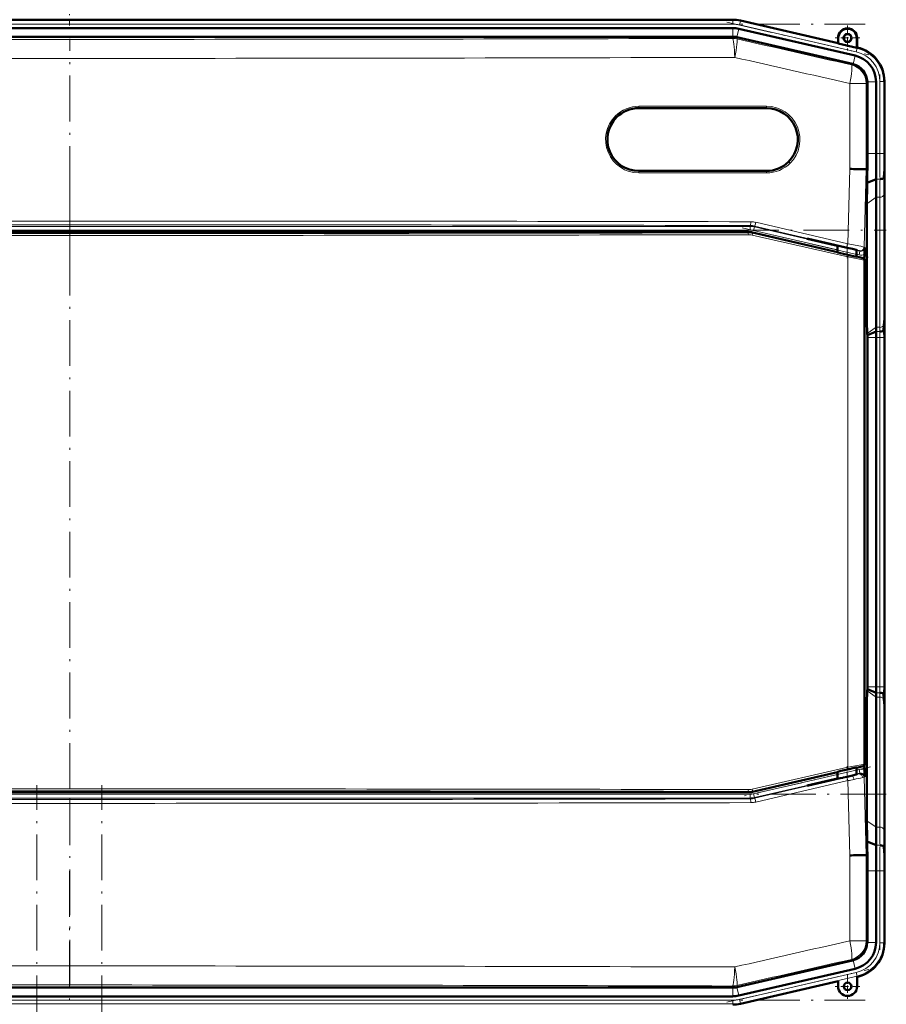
# Model space of a CAD drawing. Extents: x -1976 to 2357, y -1856 to 698.
# Tile 5 of 60: x -1468 to -1241, y 185 to 443. Entities that reach past the tile are written whole.
import ezdxf

# ---------------------------------------------------------------- set-up
doc = ezdxf.new("R2010")
doc.units = 0
doc.linetypes.add('DASHDOT', pattern=[18.5, 12, -3, 0.5, -3])

msp = doc.modelspace()

# ---------------------------------------------------------------- linework, layer by layer
at = {"color": 7, "linetype": 'DASHDOT', "lineweight": 18, "ltscale": 0.448531}
msp.add_line((-1455.19, 459.81), (-1455.19, 441.87), dxfattribs=at)
at = {"color": 7, "linetype": 'DASHDOT', "lineweight": 18}
for p, q in [((-1663.92, 442.18), (-1246.25, 442.18)), ((-1282.56, 442.74), (-1245.3, 434.14)), ((-1455.09, 379.68), (-1455.09, 438.36)), ((-1242.42, 429), (-1242.42, 406.37)), ((-1455.08, 401.5), (-1455.08, 226.75)), ((-1669.45, 388.13), (-1240.73, 388.13)), ((-1278.58, 388.73), (-1244.87, 380.95)), ((-1242.42, 369.15), (-1242.42, 259.09)), ((-1455.09, 189.87), (-1455.09, 248.55)), ((-1244.87, 247.29), (-1278.58, 239.5)), ((-1463.69, -448.46), (-1463.69, 242.44)), ((-1446.69, -448.46), (-1446.69, 242.44)), ((-1240.73, 240.1), (-1669.45, 240.1)), ((-1455.19, 219.94), (-1455.19, -200.96)), ((-1242.42, 221.86), (-1242.42, 199.23)), ((-1282.56, 185.49), (-1245.3, 194.09)), ((-1663.92, 186.05), (-1246.25, 186.05))]:
    msp.add_line(p, q, dxfattribs=at)
at = {"color": 7, "lineweight": 50}
for p, q in [((-1281.06, 443.37), (-1629.12, 443.37)), ((-1278.98, 443.13), (-1253.4, 437.23)), ((-1278.98, 443.13), (-1253.4, 437.23)), ((-1296.05, 441.18), (-1608.85, 441.18)), ((-1296.05, 441.18), (-1281.06, 441.18)), ((-1279.47, 441), (-1248.9, 433.94)), ((-1629.09, 438.89), (-1281.08, 438.89)), ((-1281.08, 438.89), (-1281.06, 438.89)), ((-1249.58, 431.75), (-1279.96, 438.77)), ((-1253.4, 437.23), (-1253.4, 438.57)), ((-1253.33, 437.14), (-1253.4, 437.23)), ((-1253.33, 437.14), (-1253.33, 438.57)), ((-1253.33, 437.14), (-1248.47, 436.02)), ((-1248.47, 438.57), (-1248.47, 436.02)), ((-1248.4, 438.57), (-1248.4, 436.07)), ((-1248.47, 436.02), (-1248.4, 436.07)), ((-1248.4, 436.07), (-1248.21, 436.03)), ((-1245.71, 426.88), (-1245.71, 427.06)), ((-1245.71, 426.88), (-1245.71, 408.26)), ((-1243.42, 427.06), (-1243.42, 408.26)), ((-1241.24, 427.26), (-1241.24, 408.26)), ((-1241.24, 427.06), (-1241.24, 408.26)), ((-1305.71, 420.16), (-1272.21, 420.16)), ((-1272.21, 403.66), (-1305.71, 403.66)), ((-1246.38, 404.13), (-1246.03, 404.12)), ((-1245.7, 404.12), (-1246.03, 404.12)), ((-1241.21, 404.12), (-1241.38, 401.93)), ((-1243.38, 401.53), (-1245.76, 400.54)), ((-1241.24, 401.19), (-1241.24, 367.05)), ((-1241.24, 401.19), (-1241.24, 367.05)), ((-1243.42, 396.77), (-1243.42, 362.63)), ((-1245.81, 364.12), (-1245.81, 395.08)), ((-1276.98, 387.65), (-1633.19, 387.65)), ((-1275.85, 387.52), (-1253.53, 382.37)), ((-1254.29, 384.19), (-1261.54, 385.87)), ((-1261.15, 385.87), (-1261.54, 385.87)), ((-1261.15, 385.87), (-1254.29, 384.28)), ((-1254.29, 384.28), (-1252.87, 383.95)), ((-1254.29, 384.19), (-1254.29, 384.28)), ((-1253.53, 384.02), (-1254.29, 384.19)), ((-1253.53, 384.11), (-1253.53, 382.29)), ((-1252.87, 383.95), (-1252.17, 383.79)), ((-1252.17, 383.79), (-1252.02, 383.76)), ((-1252.02, 383.76), (-1251.04, 383.53)), ((-1248.54, 382.92), (-1248.54, 381.14)), ((-1248.54, 381.21), (-1248.43, 381.19)), ((-1248.43, 381.19), (-1247.85, 381.04)), ((-1247.85, 381.04), (-1246.83, 380.8)), ((-1246.46, 381.85), (-1246.5, 380.53)), ((-1246.45, 380.32), (-1246.45, 247.93)), ((-1246.45, 364.13), (-1245.81, 364.12)), ((-1245.72, 361), (-1245.81, 364.12)), ((-1241.26, 364.12), (-1241.43, 361.93)), ((-1245.71, 360.58), (-1245.72, 361)), ((-1243.43, 361.53), (-1245.71, 360.58)), ((-1245.71, 359.97), (-1245.71, 360.58)), ((-1245.71, 268.26), (-1245.71, 359.97)), ((-1243.42, 359.97), (-1243.42, 268.26)), ((-1241.24, 359.97), (-1241.24, 268.26)), ((-1241.24, 359.97), (-1241.24, 268.26)), ((-1245.72, 267.23), (-1245.81, 264.11)), ((-1245.71, 267.65), (-1245.72, 267.23)), ((-1245.71, 268.26), (-1245.71, 267.65)), ((-1243.43, 266.71), (-1245.71, 267.65)), ((-1241.26, 264.12), (-1241.43, 266.31)), ((-1246.45, 264.1), (-1245.81, 264.11)), ((-1245.81, 264.11), (-1245.81, 233.15)), ((-1243.42, 231.47), (-1243.42, 265.61)), ((-1241.24, 227.05), (-1241.24, 261.19)), ((-1241.24, 227.05), (-1241.24, 261.19)), ((-1253.53, 245.88), (-1275.85, 240.73)), ((-1253.53, 245.96), (-1253.53, 244.13)), ((-1248.54, 245.31), (-1248.54, 247.11)), ((-1248.43, 247.06), (-1248.54, 247.04)), ((-1247.85, 247.21), (-1248.43, 247.06)), ((-1246.83, 247.45), (-1247.85, 247.21)), ((-1246.46, 246.38), (-1246.5, 247.71)), ((-1254.29, 244.04), (-1261.54, 242.37)), ((-1261.15, 242.37), (-1254.29, 243.95)), ((-1254.29, 243.95), (-1252.87, 244.28)), ((-1253.53, 244.22), (-1254.29, 244.04)), ((-1254.29, 244.04), (-1254.29, 243.95)), ((-1252.87, 244.28), (-1252.17, 244.44)), ((-1252.17, 244.44), (-1252.02, 244.47)), ((-1252.02, 244.47), (-1251.04, 244.7)), ((-1633.19, 240.6), (-1276.98, 240.6)), ((-1261.15, 242.37), (-1261.54, 242.37)), ((-1243.38, 226.71), (-1245.76, 227.69)), ((-1245.76, 227.69), (-1245.73, 225.93)), ((-1245.73, 225.93), (-1245.7, 224.11)), ((-1241.21, 224.12), (-1241.38, 226.31)), ((-1246.03, 224.11), (-1246.38, 224.1)), ((-1245.7, 224.11), (-1246.03, 224.11)), ((-1245.71, 201.35), (-1245.71, 219.97)), ((-1243.42, 201.17), (-1243.42, 219.97)), ((-1241.24, 200.97), (-1241.24, 219.97)), ((-1241.24, 201.17), (-1241.24, 219.97)), ((-1245.71, 201.35), (-1245.71, 201.17)), ((-1249.58, 196.48), (-1279.96, 189.47)), ((-1279.47, 187.23), (-1248.9, 194.29)), ((-1248.4, 192.16), (-1248.21, 192.21)), ((-1248.4, 189.66), (-1248.4, 192.16)), ((-1629.09, 189.34), (-1281.08, 189.34)), ((-1281.08, 189.34), (-1281.06, 189.34)), ((-1278.98, 185.1), (-1253.4, 191.01)), ((-1253.4, 191.01), (-1253.4, 189.66)), ((-1296.05, 187.05), (-1608.85, 187.05)), ((-1296.05, 187.05), (-1281.06, 187.05))]:
    msp.add_line(p, q, dxfattribs=at)
at = {"color": 7, "lineweight": 18}
for p, q in [((-1629.12, 443.18), (-1281.06, 443.18)), ((-1629.12, 442.18), (-1281.06, 442.18)), ((-1281.06, 443.18), (-1281.06, 443.37)), ((-1281.06, 443.18), (-1281.06, 442.18)), ((-1279.02, 442.95), (-1279.24, 441.98)), ((-1279.24, 441.98), (-1248.62, 434.91)), ((-1279.02, 442.95), (-1278.98, 443.13)), ((-1279.02, 442.95), (-1248.39, 435.88)), ((-1281.06, 438.89), (-1281.06, 441.18)), ((-1279.98, 438.77), (-1279.47, 441)), ((-1281.13, 438.47), (-1281.08, 438.89)), ((-1279.96, 438.77), (-1280.01, 438.34)), ((-1253.33, 438.57), (-1253.4, 438.57)), ((-1248.47, 438.57), (-1248.4, 438.57)), ((-1248.39, 435.88), (-1248.62, 434.91)), ((-1248.39, 435.88), (-1248.21, 436.03)), ((-1249.91, 431.5), (-1249.58, 431.75)), ((-1249.41, 431.71), (-1248.9, 433.94)), ((-1250.33, 404.19), (-1250.33, 426.63)), ((-1246.03, 426.63), (-1250.33, 426.63)), ((-1245.71, 426.88), (-1246.03, 426.63)), ((-1246.03, 426.63), (-1246.03, 404.12)), ((-1245.71, 427.06), (-1243.42, 427.06)), ((-1242.42, 427.12), (-1242.42, 408.26)), ((-1242.42, 427.12), (-1241.42, 427.12)), ((-1241.24, 427.26), (-1241.42, 427.12)), ((-1241.42, 427.12), (-1241.42, 408.26)), ((-1272.15, 420.66), (-1305.66, 420.66)), ((-1245.71, 408.26), (-1243.42, 408.26)), ((-1243.42, 408.26), (-1242.42, 408.26)), ((-1241.42, 408.26), (-1242.42, 408.26)), ((-1241.42, 408.26), (-1241.24, 408.26)), ((-1305.66, 403.16), (-1272.15, 403.16)), ((-1250.85, 384.57), (-1250.33, 404.19)), ((-1246.03, 404.12), (-1246.57, 383.68)), ((-1242.38, 401.53), (-1243.38, 401.53)), ((-1243.42, 396.77), (-1245.81, 395.08)), ((-1242.42, 396.77), (-1243.42, 396.77)), ((-1242.42, 396.77), (-1242.42, 362.63)), ((-1241.42, 397.45), (-1241.42, 363.31)), ((-1633.72, 389.13), (-1276.45, 389.13)), ((-1276.45, 388.13), (-1633.72, 388.13)), ((-1277, 387.44), (-1276.98, 387.65)), ((-1276.45, 389.13), (-1276.43, 389.35)), ((-1276.45, 388.13), (-1276.45, 389.13)), ((-1275.55, 388.03), (-1275.33, 389.01)), ((-1253.53, 382.95), (-1275.55, 388.03)), ((-1275.31, 389.21), (-1275.33, 389.01)), ((-1275.33, 389.01), (-1253.53, 383.97)), ((-1251.21, 383.6), (-1275.31, 389.21)), ((-1274.96, 390.19), (-1250.85, 384.57)), ((-1250.8, 381.09), (-1275.93, 386.83)), ((-1275.85, 387.52), (-1275.87, 387.31)), ((-1275.87, 387.31), (-1250.76, 381.58)), ((-1248.54, 382.82), (-1247.67, 382.62)), ((-1247.89, 381.65), (-1247.67, 382.62)), ((-1247.67, 382.62), (-1247.79, 382.74)), ((-1246.57, 383.68), (-1246.44, 383.57)), ((-1250.8, 247.16), (-1250.8, 381.09)), ((-1247.89, 381.65), (-1248.54, 381.79)), ((-1246.89, 380.76), (-1246.83, 380.8)), ((-1246.45, 380.32), (-1246.5, 380.27)), ((-1246.5, 380.27), (-1246.5, 247.98)), ((-1243.42, 362.63), (-1245.72, 361)), ((-1242.42, 362.63), (-1243.42, 362.63)), ((-1241.26, 364.12), (-1241.21, 364.12)), ((-1243.42, 359.97), (-1245.71, 359.97)), ((-1242.43, 361.53), (-1243.43, 361.53)), ((-1242.42, 359.97), (-1243.42, 359.97)), ((-1242.42, 359.97), (-1241.42, 359.97)), ((-1242.42, 359.97), (-1242.42, 268.26)), ((-1241.24, 359.97), (-1241.42, 359.97)), ((-1241.42, 359.97), (-1241.42, 268.26)), ((-1243.42, 265.61), (-1245.72, 267.23)), ((-1243.42, 268.26), (-1245.71, 268.26)), ((-1242.43, 266.71), (-1243.43, 266.71)), ((-1242.42, 268.26), (-1243.42, 268.26)), ((-1242.42, 268.26), (-1241.42, 268.26)), ((-1241.24, 268.26), (-1241.42, 268.26)), ((-1242.42, 265.61), (-1243.42, 265.61)), ((-1242.42, 231.47), (-1242.42, 265.61)), ((-1241.42, 230.78), (-1241.42, 264.93)), ((-1241.21, 264.12), (-1241.26, 264.12)), ((-1275.93, 241.42), (-1250.8, 247.16)), ((-1250.76, 246.67), (-1275.87, 240.94)), ((-1248.54, 246.44), (-1247.89, 246.59)), ((-1247.67, 245.61), (-1248.54, 245.41)), ((-1247.89, 246.59), (-1247.67, 245.61)), ((-1247.79, 245.5), (-1247.67, 245.61)), ((-1246.83, 247.45), (-1246.89, 247.49)), ((-1246.5, 247.98), (-1246.45, 247.93)), ((-1275.55, 240.2), (-1253.53, 245.29)), ((-1253.53, 244.26), (-1275.33, 239.23)), ((-1275.31, 239.02), (-1251.21, 244.64)), ((-1250.85, 243.66), (-1274.96, 238.05)), ((-1250.33, 224.04), (-1250.85, 243.66)), ((-1246.44, 244.67), (-1246.57, 244.55)), ((-1246.57, 244.55), (-1246.03, 224.11)), ((-1276.98, 240.6), (-1277, 240.81)), ((-1275.85, 240.73), (-1275.87, 240.94)), ((-1633.72, 240.1), (-1276.45, 240.1)), ((-1276.45, 239.1), (-1633.72, 239.1)), ((-1276.45, 240.1), (-1276.45, 239.1)), ((-1276.45, 239.1), (-1276.43, 238.89)), ((-1275.55, 240.2), (-1275.33, 239.23)), ((-1275.31, 239.02), (-1275.33, 239.23)), ((-1243.42, 231.47), (-1245.81, 233.15)), ((-1242.42, 231.47), (-1243.42, 231.47)), ((-1242.38, 226.71), (-1243.38, 226.71)), ((-1250.33, 201.61), (-1250.33, 224.04)), ((-1246.03, 224.11), (-1246.03, 201.61)), ((-1245.71, 219.97), (-1243.42, 219.97)), ((-1243.42, 219.97), (-1242.42, 219.97)), ((-1241.42, 219.97), (-1242.42, 219.97)), ((-1242.42, 201.12), (-1242.42, 219.97)), ((-1241.42, 219.97), (-1241.24, 219.97)), ((-1241.42, 201.12), (-1241.42, 219.97)), ((-1250.33, 201.61), (-1246.03, 201.61)), ((-1245.71, 201.35), (-1246.03, 201.61)), ((-1245.71, 201.17), (-1243.42, 201.17)), ((-1241.42, 201.12), (-1242.42, 201.12)), ((-1241.42, 201.12), (-1241.24, 200.97)), ((-1249.91, 196.74), (-1249.58, 196.48)), ((-1249.41, 196.52), (-1248.9, 194.29)), ((-1279.24, 186.26), (-1248.62, 193.33)), ((-1279.02, 185.28), (-1248.39, 192.35)), ((-1248.62, 193.33), (-1248.39, 192.35)), ((-1248.21, 192.21), (-1248.39, 192.35)), ((-1281.13, 189.76), (-1281.08, 189.34)), ((-1281.06, 189.34), (-1281.06, 187.05)), ((-1279.96, 189.47), (-1280.01, 189.89)), ((-1279.98, 189.46), (-1279.47, 187.23)), ((-1279.02, 185.28), (-1279.24, 186.26)), ((-1629.12, 186.05), (-1281.06, 186.05)), ((-1629.12, 185.05), (-1281.06, 185.05)), ((-1281.06, 185.05), (-1281.06, 186.05)), ((-1281.06, 185.05), (-1281.06, 184.87)), ((-1279.02, 185.28), (-1278.98, 185.1))]:
    msp.add_line(p, q, dxfattribs=at)
at = {"color": 7, "linetype": 'DASHDOT', "lineweight": 18, "ltscale": 0.1625}
for p, q in [((-1250.9, 441.82), (-1250.9, 435.32)), ((-1247.65, 438.57), (-1254.15, 438.57)), ((-1250.9, 192.91), (-1250.9, 186.41)), ((-1247.65, 189.66), (-1254.15, 189.66))]:
    msp.add_line(p, q, dxfattribs=at)
at = {"color": 7, "linetype": 'DASHDOT', "lineweight": 18, "ltscale": 0.019627}
msp.add_line((-1251.04, 383.6), (-1251.04, 382.81), dxfattribs=at)
at = {"color": 7, "linetype": 'DASHDOT', "lineweight": 18, "ltscale": 0.08985}
msp.add_line((-1251.03, 384.41), (-1251.03, 380.81), dxfattribs=at)
at = {"color": 7, "linetype": 'DASHDOT', "lineweight": 18, "ltscale": 0.089713}
msp.add_line((-1251.03, 247.42), (-1251.03, 243.83), dxfattribs=at)
at = {"color": 7, "linetype": 'DASHDOT', "lineweight": 18, "ltscale": 0.019614}
msp.add_line((-1251.04, 244.64), (-1251.04, 245.42), dxfattribs=at)
at = {"color": 7, "lineweight": 18}
for points in [[(-1247.79, 382.74), (-1247.8, 382.74), (-1247.81, 382.75), (-1247.93, 382.79), (-1249.61, 383.21), (-1251.21, 383.6)], [(-1250.85, 384.57), (-1247.41, 383.89), (-1246.62, 383.7), (-1246.58, 383.69), (-1246.57, 383.68)], [(-1246.5, 380.27), (-1246.5, 380.27), (-1246.52, 380.27), (-1246.61, 380.28), (-1247.37, 380.41), (-1250.8, 381.09)], [(-1250.76, 381.58), (-1248.46, 381.06), (-1247.08, 380.78), (-1246.91, 380.76), (-1246.89, 380.76), (-1246.89, 380.76), (-1246.89, 380.76)], [(-1250.8, 247.16), (-1247.3, 247.85), (-1246.63, 247.97), (-1246.53, 247.98), (-1246.51, 247.98), (-1246.5, 247.98), (-1246.5, 247.98)], [(-1246.89, 247.49), (-1246.89, 247.49), (-1246.9, 247.49), (-1246.98, 247.48), (-1247.63, 247.36), (-1250.76, 246.67)], [(-1248.07, 245.41), (-1247.83, 245.48), (-1247.8, 245.49), (-1247.79, 245.5)], [(-1246.57, 244.55), (-1246.58, 244.54), (-1246.62, 244.53), (-1246.92, 244.46)]]:
    msp.add_lwpolyline(points, dxfattribs=at)
at = {"color": 7, "lineweight": 50}
for points in [[(-1251.04, 383.53), (-1249.58, 383.19), (-1248.62, 382.95), (-1248.45, 382.9), (-1248.43, 382.89), (-1248.43, 382.89)], [(-1248.43, 382.89), (-1248.43, 382.89), (-1248.44, 382.88), (-1248.44, 382.88), (-1248.54, 382.9)], [(-1253.53, 382.29), (-1253.52, 382.29), (-1253.52, 382.29), (-1253.49, 382.27), (-1253.13, 382.17), (-1250.12, 381.46), (-1248.58, 381.14), (-1248.54, 381.14), (-1248.54, 381.14), (-1248.54, 381.14)], [(-1250.48, 246.71), (-1252.63, 246.2), (-1253.43, 246), (-1253.52, 245.97), (-1253.52, 245.96), (-1253.53, 245.96)], [(-1248.54, 247.11), (-1248.54, 247.11), (-1248.54, 247.11), (-1248.55, 247.11), (-1248.65, 247.1), (-1249.5, 246.93), (-1250.48, 246.71)], [(-1251.04, 244.7), (-1249.58, 245.04), (-1248.62, 245.29), (-1248.45, 245.34), (-1248.43, 245.35), (-1248.43, 245.35)], [(-1248.43, 245.35), (-1248.43, 245.35), (-1248.44, 245.35), (-1248.44, 245.35), (-1248.54, 245.34)]]:
    msp.add_lwpolyline(points, dxfattribs=at)
for centre, radius in [((-1250.9, 438.57), 1.07), ((-1250.9, 438.57), 1), ((-1250.9, 189.66), 1)]:
    msp.add_circle(centre, radius, dxfattribs=at)
for centre, radius, start, end in [((-1281.06, 434.12), 9.25, 77.0008, 89.9996), ((-1281.06, 434.12), 9.25, 77.0007, 89.9996), ((-1281.06, 434.12), 7.06, 77.0006, 89.9996), ((-1250.9, 438.57), 2.5, 0, 180), ((-1250.9, 438.57), 2.43, 360, 180), ((-1250.48, 427.06), 9.25, 359.9943, 77.0057), ((-1250.23, 427.26), 8.99, 359.9916, 77.0084), ((-1250.71, 426.88), 5.01, 2.1031, 74.9072), ((-1250.48, 427.06), 7.06, 359.9966, 77.0032), ((-1305.71, 411.91), 8.25, 90, 134.9612), ((-1272.21, 411.91), 8.25, 314.9294, 90), ((-1305.71, 411.91), 8.25, 134.9699, 270), ((-1272.21, 411.91), 8.25, 270, 314.9153), ((-553.22, 408.24), 692.49, 179.99805, 180.34055), ((-673.18, 408.12), 570.24, 179.9861, 180.6624), ((-893.65, 408.17), 347.59, 179.9856, 180.6685), ((-1265.83, -802.61), 1206.9, 89.07649, 89.26402), ((-634.93, 391.28), 610.9, 178.79561, 179.13148), ((-1034.01, 400.94), 207.22, 179.1215, 179.9313), ((-854.35, 394.62), 391.46, 179.1331, 179.9319), ((-903.64, 396.36), 339.78, 179.1293, 179.9319), ((-1306.96, 383.38), 60.52, 358.5511, 0.1764), ((-1246.95, 380.32), 0.5, 359.998, 77.002), ((-1453.65, 367.29), 212.42, 359.1437, 359.9337), ((-1033.88, 367.3), 207.36, 180.0695, 180.8788), ((-1323.24, 362.72), 79.82, 359.1476, 359.9359), ((-1598.95, 360.05), 357.71, 359.9872, 0.6507), ((-894.16, 360.06), 347.08, 179.3309, 180.0147), ((-1378.21, 360), 134.79, 359.9876, 0.6479), ((-1378.21, 268.23), 134.79, 359.3521, 0.0124), ((-1323.24, 265.52), 79.82, 0.0641, 0.8524), ((-1598.95, 268.18), 357.71, 359.3493, 0.0128), ((-894.16, 268.17), 347.08, 179.9853, 180.6691), ((-1453.65, 260.94), 212.42, 0.0663, 0.8563), ((-1033.88, 260.94), 207.36, 179.1212, 179.9305), ((-1246.95, 247.93), 0.5, 282.998, 0.002), ((-1306.96, 244.86), 60.52, 359.8196, 1.4448), ((-854.35, 233.62), 391.46, 180.0681, 180.8669), ((-903.64, 231.87), 339.78, 180.0681, 180.8707), ((-673.18, 220.11), 570.24, 179.3376, 180.0139), ((-1034.01, 227.29), 207.22, 180.0687, 180.8785), ((-1265.82, 1429.72), 1205.77, 270.73585, 270.92354), ((-553.22, 220), 692.49, 179.65945, 180.00195), ((-893.65, 220.06), 347.59, 179.3315, 180.0144), ((-1250.71, 201.36), 5, 285.1029, 357.9073), ((-1250.48, 201.17), 7.06, 282.9968, 0.0034), ((-1250.23, 200.97), 8.99, 282.9916, 0.0084), ((-1250.9, 189.66), 2.5, 180, 360), ((-1281.06, 194.12), 7.06, 270.0004, 282.9994), ((-1281.06, 194.12), 9.25, 270.0004, 282.9992), ((-1281.06, 194.12), 9.25, 270.0004, 282.9993)]:
    msp.add_arc(centre, radius, start, end, dxfattribs=at)
at = {"color": 7, "lineweight": 18}
for centre, radius, start, end in [((-1281.06, 434.12), 9.06, 77.0008, 89.9996), ((-1281.06, 434.12), 8.06, 77.0006, 89.9996), ((-1455.09, 56087.51), 55649.31, 269.820896, 270.179106), ((11416.05, 56209), 57197.52, 257.175313, 257.206234), ((-1250.41, 427.12), 7.99, 359.9916, 77.0084), ((-1250.42, 427.12), 8.99, 359.9997, 77.0003), ((-1455.09, 56462.77), 56029.56, 269.821504, 270.178498), ((11454.58, 56567.07), 57560.09, 257.2175922, 257.2484236), ((-1305.66, 411.9), 8.75, 89.9957, 134.9539), ((-1272.15, 411.91), 8.75, 314.9196, 90.0213), ((-1305.67, 411.91), 8.75, 134.9606, 270.0213), ((-1272.15, 411.91), 8.75, 269.9957, 314.9129), ((-673.31, 408.12), 569.11, 179.986, 180.6637), ((-707.44, 408.13), 533.98, 179.9859, 180.6653), ((-903.28, 396.36), 339.14, 179.1277, 179.9318), ((-923.17, 397.07), 318.25, 179.1257, 179.9316), ((-1455.09, -83422.04), 83812.57, 89.8777831, 90.1222151), ((-1276.32, 384.35), 5.99, 76.8712, 89.8909), ((-1455.09, -83308.5), 83698.04, 89.8777011, 90.122297), ((-1276.45, 384.13), 5, 77.0066, 89.9934), ((-1276.45, 384.13), 4, 77.0047, 89.9953), ((-1276.44, 384.35), 5, 76.8528, 89.8509), ((-1455.08, 84172.7), 83785.95, 269.8781811, 270.1218207), ((-1455.08, 84115.8), 83728.55, 269.8781333, 270.1218617), ((-1276.99, 382.44), 5, 77.1098, 90.1116), ((-1276.93, 382.45), 4.49, 77.1108, 90.1395), ((-1247.44, 383.59), 0.999, 256.9181, 358.54), ((-1247.44, 383.59), 2, 256.9951, 299.3366), ((-1247, 380.27), 0.5, 0.0159, 76.9841), ((-1322.86, 362.72), 80.44, 359.1546, 359.9369), ((-1342.69, 363.42), 101.27, 359.1557, 359.937), ((-1412.89, 360.01), 171.47, 359.9884, 0.6411), ((-1378.59, 360), 136.17, 359.9884, 0.642), ((-1378.59, 268.23), 136.17, 359.358, 0.0116), ((-1322.86, 265.52), 80.44, 0.0631, 0.8454), ((-1412.89, 268.22), 171.47, 359.3589, 0.0116), ((-1342.69, 264.81), 101.27, 0.063, 0.8443), ((-1247.44, 244.64), 2, 60.6635, 103.005), ((-1247.44, 244.64), 0.999, 1.46, 103.0819), ((-1247, 247.98), 0.5, 283.0159, 359.9841), ((-1297.31, 442.32), 202.98, 283.1255, 283.506), ((-1307.78, 540.52), 302.27, 280.857, 281.1749), ((-1276.87, 357.47), 115.71, 283.48, 284.0366), ((-1268.05, 341.26), 99.08, 280.9623, 282.3111), ((-1257.24, 279.24), 35.05, 283.9245, 285.1673), ((-1455.08, -83544.45), 83785.95, 89.8781793, 90.1218189), ((-1455.08, -83487.55), 83728.55, 89.8781383, 90.1218667), ((-1276.99, 245.81), 5, 269.8884, 282.8902), ((-1276.93, 245.8), 4.49, 269.8605, 282.8892), ((-1455.09, 84050.27), 83812.57, 269.8777849, 270.1222169), ((-1455.09, 83936.73), 83698.04, 269.877703, 270.1222989), ((-1276.45, 244.1), 4, 270.0047, 282.9953), ((-1276.44, 243.89), 5, 270.1491, 283.1472), ((-1276.32, 243.88), 5.99, 270.1091, 283.1288), ((-903.28, 231.87), 339.14, 180.0682, 180.8723), ((-923.17, 231.16), 318.25, 180.0684, 180.8743), ((-673.31, 220.11), 569.11, 179.3363, 180.014), ((-707.44, 220.11), 533.98, 179.3347, 180.0141), ((11454.58, -55938.83), 57560.09, 102.7515764, 102.7824078), ((-1250.41, 201.12), 7.99, 282.9916, 0.0084), ((-1250.42, 201.12), 8.99, 282.9997, 0.0003), ((11416.05, -55580.76), 57197.52, 102.793766, 102.824687), ((-1455.09, -55834.53), 56029.56, 89.821502, 90.178496), ((-1455.09, -55459.28), 55649.31, 89.820894, 90.179104), ((-1281.06, 194.12), 8.06, 270.0004, 282.9994), ((-1281.06, 194.12), 9.06, 270.0004, 282.9992)]:
    msp.add_arc(centre, radius, start, end, dxfattribs=at)
for centre, major_axis, ratio, start_param, end_param in [((-1281.13, 433.47), (4.97, -0.57), 0.999653, 1.457389, 1.684204), ((-1281.13, 433.47), (0.02, -5), 0.119003, 1.570423, 3.115225), ((-1281.13, 433.47), (-1.11, -4.88), 0.116076, 1.597214, 3.115235), ((-1251.03, 426.63), (-1.11, -4.88), 0.136195, 1.601714, 3.115166), ((-1251.03, 426.63), (3.11, -3.91), 0.999441, 0.899117, 2.242476), ((-1305.71, 420.66), (0, -0.5), 0.101872, 0, 1.570796), ((-1272.21, 420.66), (0, 0.5), 0.124719, 3.141593, 4.712389), ((-1311.9, 418.1), (0.353, -0.354), 0.069254, 0.000014, 1.501741), ((-1266.03, 405.71), (0.353, -0.354), 0.091666, 1.479613, 3.141593), ((-1305.71, 403.16), (0, 0.5), 0.101872, 4.712389, 6.283185), ((-1272.21, 403.16), (0, -0.5), 0.124719, 1.570796, 3.141593), ((-1242.42, 397.48), (-1, 0), 0.707107, 1.570796, 3.106686), ((-1276.43, 390.35), (0, -1), 0.121885, 0.017584, 1.571058), ((-1275.08, 390.19), (-0.227, -0.974), 0.119647, 0.01758, 1.598677), ((-1277, 386.94), (0.001, -0.5), 0.121453, 1.570537, 3.124009), ((-1275.99, 386.83), (-0.111, -0.487), 0.119115, 1.598027, 3.124014), ((-1250.99, 384.57), (-0.227, -0.974), 0.135666, 0.017616, 1.602449), ((-1247.57, 383.71), (0.682, 0.732), 0.99939, 3.664878, 5.435811), ((-1250.87, 381.09), (-0.111, -0.487), 0.135841, 1.601805, 3.123976), ((-1242.42, 363.33), (-1, 0), 0.707107, 1.570796, 3.106686), ((-1242.42, 264.9), (-1, 0), 0.707107, 3.176499, 4.712389), ((-1250.87, 247.16), (0.111, -0.487), 0.135841, 0.017617, 1.539787), ((-1247.57, 244.52), (-0.682, 0.732), 0.99939, 3.988967, 5.7599), ((-1250.99, 243.66), (0.227, -0.974), 0.135666, 1.539144, 3.123976), ((-1249.68, 243.98), (0.234, -0.972), 0.460439, 1.469807, 3.121928), ((-1247.85, 244.43), (0.266, -0.964), 0.924796, 1.34401, 3.095701), ((-1277, 241.31), (-0.001, -0.5), 0.121453, 0.017583, 1.571056), ((-1275.99, 241.42), (0.111, -0.487), 0.119115, 0.017578, 1.543566), ((-1276.45, 244.1), (4.97, 0.57), 0.999846, 4.59896, 4.825818), ((-1276.43, 237.89), (0, -1), 0.121885, 1.570535, 3.124008), ((-1275.08, 238.05), (0.227, -0.974), 0.119647, 1.542916, 3.124013), ((-1242.42, 230.76), (-1, 0), 0.707107, 3.176499, 4.712389), ((-1251.03, 201.61), (1.11, -4.88), 0.136195, 0.026426, 1.539879), ((-1251.03, 201.61), (-3.11, -3.91), 0.999441, 0.899117, 2.242476), ((-1281.13, 194.76), (-0.02, -5), 0.119003, 0.026367, 1.57117), ((-1281.13, 194.76), (1.11, -4.88), 0.116076, 0.026358, 1.544378), ((-1281.13, 194.76), (-4.97, -0.57), 0.999653, 1.457389, 1.684204)]:
    msp.add_ellipse(centre, major_axis=major_axis, ratio=ratio, start_param=start_param, end_param=end_param, dxfattribs=at)
at = {"color": 7, "lineweight": 50}
for centre, major_axis, ratio, start_param, end_param in [((-1281.08, 433.9), (4.97, -0.57), 0.999653, 1.457389, 1.679108), ((-1250.71, 426.88), (-3.11, 3.91), 0.999441, 5.34848, 5.384068), ((-1242.38, 401.94), (1, 0), 0.414186, 4.715241, 6.251123), ((-1276.98, 382.65), (4.97, -0.57), 0.999846, 1.457367, 1.684225), ((-1242.43, 361.94), (1, 0), 0.414343, 4.715179, 6.251104), ((-1242.43, 266.29), (1, 0), 0.414215, 0.032067, 1.567956), ((-1276.98, 245.6), (4.97, 0.57), 0.999846, 4.59896, 4.825818), ((-1242.38, 226.29), (1, 0), 0.414215, 0.032067, 1.567956), ((-1250.71, 201.35), (-3.11, -3.91), 0.999441, 0.899117, 0.934706), ((-1281.08, 194.34), (4.97, 0.57), 0.999653, 4.604077, 4.825796)]:
    msp.add_ellipse(centre, major_axis=major_axis, ratio=ratio, start_param=start_param, end_param=end_param, dxfattribs=at)

doc.saveas('drawing.dxf')
